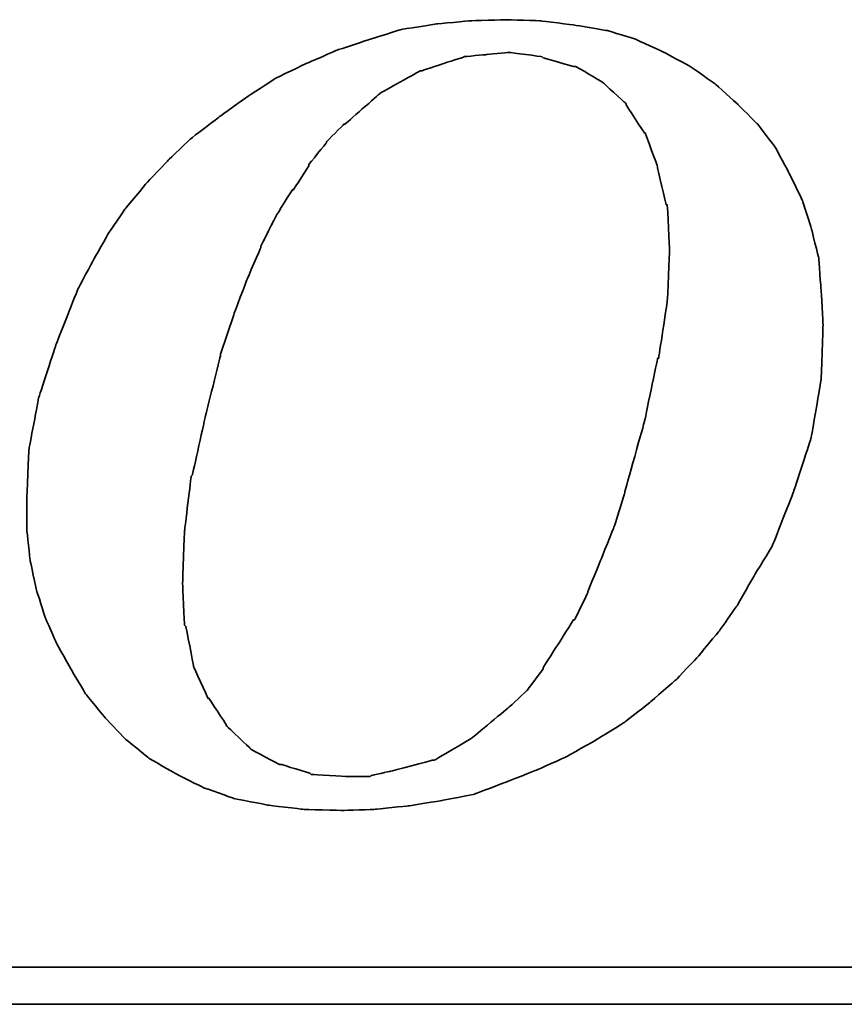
# Model space of a CAD drawing. Header units: millimetres. Extents: x 771 to 1030, y 218 to 303.
# Tile 47 of 54: x 978.32 to 981.68, y 240.22 to 244.24. Entities that reach past the tile are written whole.
import ezdxf

# ---------------------------------------------------------------- set-up
doc = ezdxf.new("R2010")
doc.units = ezdxf.units.MM
doc.header["$LTSCALE"] = 0.15
doc.layers.add('DIM', color=4, linetype='CONTINUOUS')
doc.layers.add('layer 1', color=7, linetype='CONTINUOUS')

# ---------------------------------------------------------------- blocks, each defined once
blk = doc.blocks.new('TBI MOTION logo(完整正式版)')
at = {"layer": 'layer 1', "color": 22, "lineweight": 35}
for points, knots in [([(35.79625, -6.98375), (35.79625, -6.98375), (36.23125, -7.43875), (36.23125, -7.43875), (36.23125, -7.43875), (36.23125, -7.43875), (36.75625, -7.87125), (36.75625, -7.87125), (36.75625, -7.87125), (36.75625, -7.87125), (37.33125, -8.20375), (37.33125, -8.20375), (37.33125, -8.20375), (37.33125, -8.20375), (37.95625, -8.51875), (37.95625, -8.51875), (37.95625, -8.51875), (37.95625, -8.51875), (38.62625, -8.75875), (38.62625, -8.75875), (38.62625, -8.75875), (38.62625, -8.75875), (39.37125, -8.90375), (39.37125, -8.90375), (39.37125, -8.90375), (39.37125, -8.90375), (40.14125, -8.99875), (40.14125, -8.99875), (40.14125, -8.99875), (40.14125, -8.99875), (41.02625, -9.02375), (41.02625, -9.02375), (41.02625, -9.02375), (41.02625, -9.02375), (41.74625, -8.99875), (41.74625, -8.99875), (41.74625, -8.99875), (41.74625, -8.99875), (42.46625, -8.92375), (42.46625, -8.92375), (42.46625, -8.92375), (42.46625, -8.92375), (43.21125, -8.80625), (43.21125, -8.80625), (43.21125, -8.80625), (43.21125, -8.80625), (43.93125, -8.66375), (43.93125, -8.66375), (43.93125, -8.66375), (43.93125, -8.66375), (44.62625, -8.39875), (44.62625, -8.39875), (44.62625, -8.39875), (44.62625, -8.39875), (45.29625, -8.13375), (45.29625, -8.13375), (45.29625, -8.13375), (45.29625, -8.13375), (45.94625, -7.84375), (45.94625, -7.84375), (45.94625, -7.84375), (45.94625, -7.84375), (46.61625, -7.46375), (46.61625, -7.46375), (46.61625, -7.46375), (46.61625, -7.46375), (47.24125, -7.07875), (47.24125, -7.07875), (47.24125, -7.07875), (47.24125, -7.07875), (47.81625, -6.62375), (47.81625, -6.62375), (47.81625, -6.62375), (47.81625, -6.62375), (48.36875, -6.14375), (48.36875, -6.14375), (48.36875, -6.14375), (48.36875, -6.14375), (48.84625, -5.64125), (48.84625, -5.64125), (48.84625, -5.64125), (48.84625, -5.64125), (49.32625, -5.06375), (49.32625, -5.06375), (49.32625, -5.06375), (49.32625, -5.06375), (49.71125, -4.51374), (49.71125, -4.51374), (49.71125, -4.51374), (49.71125, -4.51374), (50.09625, -3.83874), (50.09625, -3.83874), (50.09625, -3.83874), (50.09625, -3.83874), (50.48125, -3.21374), (50.48125, -3.21374), (50.48125, -3.21374), (50.48125, -3.21374), (50.96125, -1.99125), (50.96125, -1.99125), (50.96125, -1.99125), (50.96125, -1.99125), (51.34375, -0.81875), (51.34375, -0.81875), (51.34375, -0.81875), (51.34375, -0.81875), (51.56125, 0.45624), (51.56125, 0.45624), (51.56125, 0.45624), (51.56125, 0.45624), (51.60625, 1.67624), (51.60625, 1.67624), (51.60625, 1.67624), (51.60625, 1.67624), (51.56125, 2.44625), (51.56125, 2.44625), (51.56125, 2.44625), (51.56125, 2.44625), (51.51125, 3.14125), (51.51125, 3.14125), (51.51125, 3.14125), (51.51125, 3.14125), (51.34375, 3.81125), (51.34375, 3.81125), (51.34375, 3.81125), (51.34375, 3.81125), (51.15125, 4.41125), (51.15125, 4.41125), (51.15125, 4.41125), (51.15125, 4.41125), (50.86125, 5.01125), (50.86125, 5.01125), (50.86125, 5.01125), (50.86125, 5.01125), (50.55125, 5.58875), (50.55125, 5.58875), (50.55125, 5.58875), (50.55125, 5.58875), (50.16625, 6.09125), (50.16625, 6.09125), (50.16625, 6.09125), (50.16625, 6.09125), (49.71125, 6.54875), (49.71125, 6.54875), (49.71125, 6.54875), (49.71125, 6.54875), (49.23125, 6.98125), (49.23125, 6.98125), (49.23125, 6.98125), (49.23125, 6.98125), (48.67875, 7.36625), (48.67875, 7.36625), (48.67875, 7.36625), (48.67875, 7.36625), (48.10375, 7.67625), (48.10375, 7.67625), (48.10375, 7.67625), (48.10375, 7.67625), (47.48125, 7.96375), (47.48125, 7.96375), (47.48125, 7.96375), (47.48125, 7.96375), (46.85625, 8.15625), (46.85625, 8.15625), (46.85625, 8.15625), (46.85625, 8.15625), (46.13625, 8.27624), (46.13625, 8.27624), (46.13625, 8.27624), (46.13625, 8.27624), (45.39125, 8.37125), (45.39125, 8.37125), (45.39125, 8.37125), (45.39125, 8.37125), (44.62625, 8.39624), (44.62625, 8.39624), (44.62625, 8.39624), (44.62625, 8.39624), (43.83625, 8.37125), (43.83625, 8.37125), (43.83625, 8.37125), (43.83625, 8.37125), (43.09125, 8.30125), (43.09125, 8.30125), (43.09125, 8.30125), (43.09125, 8.30125), (42.32125, 8.18125), (42.32125, 8.18125), (42.32125, 8.18125), (42.32125, 8.18125), (41.62875, 7.96375), (41.62875, 7.96375), (41.62875, 7.96375), (41.62875, 7.96375), (40.90625, 7.72625), (40.90625, 7.72625), (40.90625, 7.72625), (40.90625, 7.72625), (40.23624, 7.43625), (40.23624, 7.43625), (40.23624, 7.43625), (40.23624, 7.43625), (39.54124, 7.10125), (39.54124, 7.10125), (39.54124, 7.10125), (39.54124, 7.10125), (38.91625, 6.69125), (38.91625, 6.69125), (38.91625, 6.69125), (38.91625, 6.69125), (38.31625, 6.26125), (38.31625, 6.26125), (38.31625, 6.26125), (38.31625, 6.26125), (37.69125, 5.78125), (37.69125, 5.78125), (37.69125, 5.78125), (37.69125, 5.78125), (37.18625, 5.30125), (37.18625, 5.30125), (37.18625, 5.30125), (37.18625, 5.30125), (36.70625, 4.79624), (36.70625, 4.79624), (36.70625, 4.79624), (36.70625, 4.79624), (36.23125, 4.22125), (36.23125, 4.22125), (36.23125, 4.22125), (36.23125, 4.22125), (35.87124, 3.69375), (35.87124, 3.69375), (35.87124, 3.69375), (35.87124, 3.69375), (35.53125, 3.09125), (35.53125, 3.09125), (35.53125, 3.09125), (35.53125, 3.09125), (35.19875, 2.47125), (35.19875, 2.47125), (35.19875, 2.47125), (35.19875, 2.47125), (34.71625, 1.24625), (34.71625, 1.24625), (34.71625, 1.24625), (34.71625, 1.24625), (34.33125, 0.06874), (34.33125, 0.06874), (34.33125, 0.06874), (34.33125, 0.06874), (34.11625, -1.07875), (34.11625, -1.07875), (34.11625, -1.07875), (34.11625, -1.07875), (34.07125, -2.15875), (34.07125, -2.15875), (34.07125, -2.15875), (34.07125, -2.15875), (34.07125, -2.85375), (34.07125, -2.85375), (34.07125, -2.85375), (34.07125, -2.85375), (34.14125, -3.50375), (34.14125, -3.50375), (34.14125, -3.50375), (34.14125, -3.50375), (34.28625, -4.17375), (34.28625, -4.17375), (34.28625, -4.17375), (34.28625, -4.17375), (34.47625, -4.77624), (34.47625, -4.77624), (34.47625, -4.77624), (34.47625, -4.77624), (34.71625, -5.32625), (34.71625, -5.32625), (34.71625, -5.32625), (34.71625, -5.32625), (35.05375, -5.92875), (35.05375, -5.92875), (35.05375, -5.92875), (35.05375, -5.92875), (35.36375, -6.45375), (35.36375, -6.45375), (35.36375, -6.45375), (35.36375, -6.45375), (35.79625, -6.98375), (35.79625, -6.98375)], [0, 0, 0, 0, 0.01388889, 0.01388889, 0.01388889, 0.0138889, 0.02777778, 0.02777778, 0.02777778, 0.02777779, 0.04166667, 0.04166667, 0.04166667, 0.04166668, 0.05555556, 0.05555556, 0.05555556, 0.05555557, 0.06944444, 0.06944444, 0.06944444, 0.06944445, 0.08333333, 0.08333333, 0.08333333, 0.08333334, 0.09722222, 0.09722222, 0.09722222, 0.09722223, 0.11111111, 0.11111111, 0.11111111, 0.11111112, 0.125, 0.125, 0.125, 0.12500001, 0.13888889, 0.13888889, 0.13888889, 0.1388889, 0.15277778, 0.15277778, 0.15277778, 0.15277779, 0.16666667, 0.16666667, 0.16666667, 0.16666668, 0.18055556, 0.18055556, 0.18055556, 0.18055557, 0.19444444, 0.19444444, 0.19444444, 0.19444445, 0.20833333, 0.20833333, 0.20833333, 0.20833334, 0.22222222, 0.22222222, 0.22222222, 0.22222223, 0.23611111, 0.23611111, 0.23611111, 0.23611112, 0.25, 0.25, 0.25, 0.25000001, 0.26388889, 0.26388889, 0.26388889, 0.2638889, 0.27777778, 0.27777778, 0.27777778, 0.27777779, 0.29166667, 0.29166667, 0.29166667, 0.29166668, 0.30555556, 0.30555556, 0.30555556, 0.30555557, 0.31944444, 0.31944444, 0.31944444, 0.31944445, 0.33333333, 0.33333333, 0.33333333, 0.33333334, 0.34722222, 0.34722222, 0.34722222, 0.34722223, 0.36111111, 0.36111111, 0.36111111, 0.36111112, 0.375, 0.375, 0.375, 0.37500001, 0.38888889, 0.38888889, 0.38888889, 0.3888889, 0.40277778, 0.40277778, 0.40277778, 0.40277779, 0.41666667, 0.41666667, 0.41666667, 0.41666668, 0.43055556, 0.43055556, 0.43055556, 0.43055557, 0.44444444, 0.44444444, 0.44444444, 0.44444445, 0.45833333, 0.45833333, 0.45833333, 0.45833334, 0.47222222, 0.47222222, 0.47222222, 0.47222223, 0.48611111, 0.48611111, 0.48611111, 0.48611112, 0.5, 0.5, 0.5, 0.50000001, 0.51388889, 0.51388889, 0.51388889, 0.5138889, 0.52777778, 0.52777778, 0.52777778, 0.52777779, 0.54166667, 0.54166667, 0.54166667, 0.54166668, 0.55555556, 0.55555556, 0.55555556, 0.55555557, 0.56944444, 0.56944444, 0.56944444, 0.56944445, 0.58333333, 0.58333333, 0.58333333, 0.58333334, 0.59722222, 0.59722222, 0.59722222, 0.59722223, 0.61111111, 0.61111111, 0.61111111, 0.61111112, 0.625, 0.625, 0.625, 0.62500001, 0.63888889, 0.63888889, 0.63888889, 0.6388889, 0.65277778, 0.65277778, 0.65277778, 0.65277779, 0.66666667, 0.66666667, 0.66666667, 0.66666668, 0.68055556, 0.68055556, 0.68055556, 0.68055557, 0.69444444, 0.69444444, 0.69444444, 0.69444445, 0.70833333, 0.70833333, 0.70833333, 0.70833334, 0.72222222, 0.72222222, 0.72222222, 0.72222223, 0.73611111, 0.73611111, 0.73611111, 0.73611112, 0.75, 0.75, 0.75, 0.75000001, 0.76388889, 0.76388889, 0.76388889, 0.7638889, 0.77777778, 0.77777778, 0.77777778, 0.77777779, 0.79166667, 0.79166667, 0.79166667, 0.79166668, 0.80555556, 0.80555556, 0.80555556, 0.80555557, 0.81944444, 0.81944444, 0.81944444, 0.81944445, 0.83333333, 0.83333333, 0.83333333, 0.83333334, 0.84722222, 0.84722222, 0.84722222, 0.84722223, 0.86111111, 0.86111111, 0.86111111, 0.86111112, 0.875, 0.875, 0.875, 0.87500001, 0.88888889, 0.88888889, 0.88888889, 0.8888889, 0.90277778, 0.90277778, 0.90277778, 0.90277779, 0.91666667, 0.91666667, 0.91666667, 0.91666668, 0.93055556, 0.93055556, 0.93055556, 0.93055557, 0.94444444, 0.94444444, 0.94444444, 0.94444445, 0.95833333, 0.95833333, 0.95833333, 0.95833334, 0.97222222, 0.97222222, 0.97222222, 0.97222223, 0.98611111, 0.98611111, 0.98611111, 0.98611112, 1, 1, 1, 1]), ([(38.33875, 1.03124), (38.33875, 1.03124), (38.62625, 1.89625), (38.62625, 1.89625), (38.62625, 1.89625), (38.62625, 1.89625), (38.91625, 2.66375), (38.91625, 2.66375), (38.91625, 2.66375), (38.91625, 2.66375), (39.22625, 3.38125), (39.22625, 3.38125), (39.22625, 3.38125), (39.22625, 3.38125), (39.22625, 3.40624), (39.22625, 3.40624), (39.22625, 3.40624), (39.22625, 3.40624), (39.56124, 4.07624), (39.56124, 4.07624), (39.56124, 4.07624), (39.56124, 4.07624), (39.92125, 4.65125), (39.92125, 4.65125), (39.92125, 4.65125), (39.92125, 4.65125), (39.94625, 4.65125), (39.94625, 4.65125), (39.94625, 4.65125), (39.94625, 4.65125), (40.28125, 5.17875), (40.28125, 5.17875), (40.28125, 5.17875), (40.28125, 5.17875), (40.28125, 5.20375), (40.28125, 5.20375), (40.28125, 5.20375), (40.28125, 5.20375), (40.66875, 5.68625), (40.66875, 5.68625), (40.66875, 5.68625), (40.66875, 5.68625), (40.66875, 5.70625), (40.66875, 5.70625), (40.66875, 5.70625), (40.66875, 5.70625), (41.05124, 6.09125), (41.05124, 6.09125), (41.05124, 6.09125), (41.05124, 6.09125), (41.07625, 6.09125), (41.07625, 6.09125), (41.07625, 6.09125), (41.07625, 6.09125), (41.84125, 6.76625), (41.84125, 6.76625), (41.84125, 6.76625), (41.84125, 6.76625), (41.86625, 6.78625), (41.86625, 6.78625), (41.86625, 6.78625), (41.86625, 6.78625), (42.73125, 7.26624), (42.73125, 7.26624), (42.73125, 7.26624), (42.73125, 7.26624), (42.75625, 7.26624), (42.75625, 7.26624), (42.75625, 7.26624), (42.75625, 7.26624), (43.18625, 7.41125), (43.18625, 7.41125), (43.18625, 7.41125), (43.18625, 7.41125), (43.64125, 7.55625), (43.64125, 7.55625), (43.64125, 7.55625), (43.64125, 7.55625), (43.66625, 7.55625), (43.66625, 7.55625), (43.66625, 7.55625), (43.66625, 7.55625), (43.69125, 7.58124), (43.69125, 7.58124), (43.69125, 7.58124), (43.69125, 7.58124), (44.19125, 7.62625), (44.19125, 7.62625), (44.19125, 7.62625), (44.19125, 7.62625), (44.67125, 7.67625), (44.67125, 7.67625), (44.67125, 7.67625), (44.67125, 7.67625), (44.69625, 7.67625), (44.69625, 7.67625), (44.69625, 7.67625), (44.69625, 7.67625), (45.41875, 7.58124), (45.41875, 7.58124), (45.41875, 7.58124), (45.41875, 7.58124), (45.44125, 7.55625), (45.44125, 7.55625), (45.44125, 7.55625), (45.44125, 7.55625), (46.11125, 7.36625), (46.11125, 7.36625), (46.11125, 7.36625), (46.11125, 7.36625), (46.13625, 7.36625), (46.13625, 7.36625), (46.13625, 7.36625), (46.13625, 7.36625), (46.15875, 7.36625), (46.15875, 7.36625), (46.15875, 7.36625), (46.15875, 7.36625), (46.73625, 7.02624), (46.73625, 7.02624), (46.73625, 7.02624), (46.73625, 7.02624), (46.76125, 7.00624), (46.76125, 7.00624), (46.76125, 7.00624), (46.76125, 7.00624), (47.24125, 6.57124), (47.24125, 6.57124), (47.24125, 6.57124), (47.24125, 6.57124), (47.26625, 6.54875), (47.26625, 6.54875), (47.26625, 6.54875), (47.26625, 6.54875), (47.26625, 6.52375), (47.26625, 6.52375), (47.26625, 6.52375), (47.26625, 6.52375), (47.67375, 5.89875), (47.67375, 5.89875), (47.67375, 5.89875), (47.67375, 5.89875), (47.69625, 5.89875), (47.69625, 5.89875), (47.69625, 5.89875), (47.69625, 5.89875), (47.69625, 5.87625), (47.69625, 5.87625), (47.69625, 5.87625), (47.69625, 5.87625), (47.96125, 5.15625), (47.96125, 5.15625), (47.96125, 5.15625), (47.96125, 5.15625), (47.96125, 5.13125), (47.96125, 5.13125), (47.96125, 5.13125), (47.96125, 5.13125), (48.15125, 4.31875), (48.15125, 4.31875), (48.15125, 4.31875), (48.15125, 4.31875), (48.17625, 4.31875), (48.17625, 4.31875), (48.17625, 4.31875), (48.17625, 4.31875), (48.17625, 4.29125), (48.17625, 4.29125), (48.17625, 4.29125), (48.17625, 4.29125), (48.22625, 3.33125), (48.22625, 3.33125), (48.22625, 3.33125), (48.22625, 3.33125), (48.22625, 3.30875), (48.22625, 3.30875), (48.22625, 3.30875), (48.22625, 3.30875), (48.17625, 2.20624), (48.17625, 2.20624), (48.17625, 2.20624), (48.17625, 2.20624), (48.17625, 2.18124), (48.17625, 2.18124), (48.17625, 2.18124), (48.17625, 2.18124), (47.98375, 0.93624), (47.98375, 0.93624), (47.98375, 0.93624), (47.98375, 0.93624), (47.96125, 0.93624), (47.96125, 0.93624), (47.96125, 0.93624), (47.96125, 0.93624), (47.67375, -0.45874), (47.67375, -0.45874), (47.67375, -0.45874), (47.67375, -0.45874), (47.24125, -1.99125), (47.24125, -1.99125), (47.24125, -1.99125), (47.24125, -1.99125), (47.24125, -2.01874), (47.24125, -2.01874), (47.24125, -2.01874), (47.24125, -2.01874), (47.00125, -2.78375), (47.00125, -2.78375), (47.00125, -2.78375), (47.00125, -2.78375), (46.71125, -3.50375), (46.71125, -3.50375), (46.71125, -3.50375), (46.71125, -3.50375), (46.42625, -4.19875), (46.42625, -4.19875), (46.42625, -4.19875), (46.42625, -4.19875), (46.42625, -4.22375), (46.42625, -4.22375), (46.42625, -4.22375), (46.42625, -4.22375), (46.13625, -4.82374), (46.13625, -4.82374), (46.13625, -4.82374), (46.13625, -4.82374), (46.11125, -4.82374), (46.11125, -4.82374), (46.11125, -4.82374), (46.11125, -4.82374), (45.77625, -5.35125), (45.77625, -5.35125), (45.77625, -5.35125), (45.77625, -5.35125), (45.44125, -5.87875), (45.44125, -5.87875), (45.44125, -5.87875), (45.44125, -5.87875), (45.44125, -5.90375), (45.44125, -5.90375), (45.44125, -5.90375), (45.44125, -5.90375), (45.10625, -6.35875), (45.10625, -6.35875), (45.10625, -6.35875), (45.10625, -6.35875), (45.08125, -6.38375), (45.08125, -6.38375), (45.08125, -6.38375), (45.08125, -6.38375), (44.69625, -6.74375), (44.69625, -6.74375), (44.69625, -6.74375), (44.69625, -6.74375), (43.88375, -7.41625), (43.88375, -7.41625), (43.88375, -7.41625), (43.88375, -7.41625), (43.85625, -7.43875), (43.85625, -7.43875), (43.85625, -7.43875), (43.85625, -7.43875), (43.04125, -7.91875), (43.04125, -7.91875), (43.04125, -7.91875), (43.04125, -7.91875), (43.01625, -7.91875), (43.01625, -7.91875), (43.01625, -7.91875), (43.01625, -7.91875), (42.99625, -7.91875), (42.99625, -7.91875), (42.99625, -7.91875), (42.99625, -7.91875), (42.08125, -8.15875), (42.08125, -8.15875), (42.08125, -8.15875), (42.08125, -8.15875), (41.65125, -8.25625), (41.65125, -8.25625), (41.65125, -8.25625), (41.65125, -8.25625), (41.62875, -8.27875), (41.62875, -8.27875), (41.62875, -8.27875), (41.62875, -8.27875), (41.60125, -8.27875), (41.60125, -8.27875), (41.60125, -8.27875), (41.60125, -8.27875), (41.12125, -8.27875), (41.12125, -8.27875), (41.12125, -8.27875), (41.12125, -8.27875), (40.35624, -8.23125), (40.35624, -8.23125), (40.35624, -8.23125), (40.35624, -8.23125), (40.33125, -8.23125), (40.33125, -8.23125), (40.33125, -8.23125), (40.33125, -8.23125), (40.30625, -8.20375), (40.30625, -8.20375), (40.30625, -8.20375), (40.30625, -8.20375), (39.68375, -8.01375), (39.68375, -8.01375), (39.68375, -8.01375), (39.68375, -8.01375), (39.66124, -8.01375), (39.66124, -8.01375), (39.66124, -8.01375), (39.66124, -8.01375), (39.63625, -8.01375), (39.63625, -8.01375), (39.63625, -8.01375), (39.63625, -8.01375), (39.01125, -7.67875), (39.01125, -7.67875), (39.01125, -7.67875), (39.01125, -7.67875), (38.98875, -7.65375), (38.98875, -7.65375), (38.98875, -7.65375), (38.98875, -7.65375), (38.48625, -7.17375), (38.48625, -7.17375), (38.48625, -7.17375), (38.48625, -7.17375), (38.45875, -7.14875), (38.45875, -7.14875), (38.45875, -7.14875), (38.45875, -7.14875), (38.45875, -7.12875), (38.45875, -7.12875), (38.45875, -7.12875), (38.45875, -7.12875), (38.07625, -6.54875), (38.07625, -6.54875), (38.07625, -6.54875), (38.07625, -6.54875), (38.05125, -6.54875), (38.05125, -6.54875), (38.05125, -6.54875), (38.05125, -6.54875), (38.05125, -6.52875), (38.05125, -6.52875), (38.05125, -6.52875), (38.05125, -6.52875), (37.74125, -5.85375), (37.74125, -5.85375), (37.74125, -5.85375), (37.74125, -5.85375), (37.74125, -5.82875), (37.74125, -5.82875), (37.74125, -5.82875), (37.74125, -5.82875), (37.57375, -4.96875), (37.57375, -4.96875), (37.57375, -4.96875), (37.57375, -4.96875), (37.54625, -4.94375), (37.54625, -4.94375), (37.54625, -4.94375), (37.54625, -4.94375), (37.50125, -4.03375), (37.50125, -4.03375), (37.50125, -4.03375), (37.50125, -4.03375), (37.50125, -4.00875), (37.50125, -4.00875), (37.50125, -4.00875), (37.50125, -4.00875), (37.54625, -2.85375), (37.54625, -2.85375), (37.54625, -2.85375), (37.54625, -2.85375), (37.69125, -1.65875), (37.69125, -1.65875), (37.69125, -1.65875), (37.69125, -1.65875), (37.71624, -1.63375), (37.71624, -1.63375), (37.71624, -1.63375), (37.71624, -1.63375), (38.00375, -0.33875), (38.00375, -0.33875), (38.00375, -0.33875), (38.00375, -0.33875), (38.33875, 1.00624), (38.33875, 1.00624), (38.33875, 1.00624), (38.33875, 1.00624), (38.33875, 1.03124), (38.33875, 1.03124)], [0, 0, 0, 0, 0.01010101, 0.01010101, 0.01010101, 0.01010102, 0.02020202, 0.02020202, 0.02020202, 0.02020203, 0.03030303, 0.03030303, 0.03030303, 0.03030304, 0.04040404, 0.04040404, 0.04040404, 0.04040405, 0.05050505, 0.05050505, 0.05050505, 0.05050506, 0.06060606, 0.06060606, 0.06060606, 0.06060607, 0.07070707, 0.07070707, 0.07070707, 0.07070708, 0.08080808, 0.08080808, 0.08080808, 0.08080809, 0.09090909, 0.09090909, 0.09090909, 0.0909091, 0.1010101, 0.1010101, 0.1010101, 0.10101011, 0.11111111, 0.11111111, 0.11111111, 0.11111112, 0.12121212, 0.12121212, 0.12121212, 0.12121213, 0.13131313, 0.13131313, 0.13131313, 0.13131314, 0.14141414, 0.14141414, 0.14141414, 0.14141415, 0.15151515, 0.15151515, 0.15151515, 0.15151516, 0.16161616, 0.16161616, 0.16161616, 0.16161617, 0.17171717, 0.17171717, 0.17171717, 0.17171718, 0.18181818, 0.18181818, 0.18181818, 0.18181819, 0.19191919, 0.19191919, 0.19191919, 0.1919192, 0.2020202, 0.2020202, 0.2020202, 0.20202021, 0.21212121, 0.21212121, 0.21212121, 0.21212122, 0.22222222, 0.22222222, 0.22222222, 0.22222223, 0.23232323, 0.23232323, 0.23232323, 0.23232324, 0.24242424, 0.24242424, 0.24242424, 0.24242425, 0.25252525, 0.25252525, 0.25252525, 0.25252526, 0.26262626, 0.26262626, 0.26262626, 0.26262627, 0.27272727, 0.27272727, 0.27272727, 0.27272728, 0.28282828, 0.28282828, 0.28282828, 0.28282829, 0.29292929, 0.29292929, 0.29292929, 0.2929293, 0.3030303, 0.3030303, 0.3030303, 0.30303031, 0.31313131, 0.31313131, 0.31313131, 0.31313132, 0.32323232, 0.32323232, 0.32323232, 0.32323233, 0.33333333, 0.33333333, 0.33333333, 0.33333334, 0.34343434, 0.34343434, 0.34343434, 0.34343435, 0.35353535, 0.35353535, 0.35353535, 0.35353536, 0.36363636, 0.36363636, 0.36363636, 0.36363637, 0.37373737, 0.37373737, 0.37373737, 0.37373738, 0.38383838, 0.38383838, 0.38383838, 0.38383839, 0.39393939, 0.39393939, 0.39393939, 0.3939394, 0.4040404, 0.4040404, 0.4040404, 0.40404041, 0.41414141, 0.41414141, 0.41414141, 0.41414142, 0.42424242, 0.42424242, 0.42424242, 0.42424243, 0.43434343, 0.43434343, 0.43434343, 0.43434344, 0.44444444, 0.44444444, 0.44444444, 0.44444445, 0.45454545, 0.45454545, 0.45454545, 0.45454546, 0.46464646, 0.46464646, 0.46464646, 0.46464647, 0.47474747, 0.47474747, 0.47474747, 0.47474748, 0.48484848, 0.48484848, 0.48484848, 0.48484849, 0.49494949, 0.49494949, 0.49494949, 0.4949495, 0.50505051, 0.50505051, 0.50505051, 0.50505052, 0.51515152, 0.51515152, 0.51515152, 0.51515153, 0.52525253, 0.52525253, 0.52525253, 0.52525254, 0.53535354, 0.53535354, 0.53535354, 0.53535355, 0.54545455, 0.54545455, 0.54545455, 0.54545456, 0.55555556, 0.55555556, 0.55555556, 0.55555557, 0.56565657, 0.56565657, 0.56565657, 0.56565658, 0.57575758, 0.57575758, 0.57575758, 0.57575759, 0.58585859, 0.58585859, 0.58585859, 0.5858586, 0.5959596, 0.5959596, 0.5959596, 0.59595961, 0.60606061, 0.60606061, 0.60606061, 0.60606062, 0.61616162, 0.61616162, 0.61616162, 0.61616163, 0.62626263, 0.62626263, 0.62626263, 0.62626264, 0.63636364, 0.63636364, 0.63636364, 0.63636365, 0.64646465, 0.64646465, 0.64646465, 0.64646466, 0.65656566, 0.65656566, 0.65656566, 0.65656567, 0.66666667, 0.66666667, 0.66666667, 0.66666668, 0.67676768, 0.67676768, 0.67676768, 0.67676769, 0.68686869, 0.68686869, 0.68686869, 0.6868687, 0.6969697, 0.6969697, 0.6969697, 0.69696971, 0.70707071, 0.70707071, 0.70707071, 0.70707072, 0.71717172, 0.71717172, 0.71717172, 0.71717173, 0.72727273, 0.72727273, 0.72727273, 0.72727274, 0.73737374, 0.73737374, 0.73737374, 0.73737375, 0.74747475, 0.74747475, 0.74747475, 0.74747476, 0.75757576, 0.75757576, 0.75757576, 0.75757577, 0.76767677, 0.76767677, 0.76767677, 0.76767678, 0.77777778, 0.77777778, 0.77777778, 0.77777779, 0.78787879, 0.78787879, 0.78787879, 0.7878788, 0.7979798, 0.7979798, 0.7979798, 0.79797981, 0.80808081, 0.80808081, 0.80808081, 0.80808082, 0.81818182, 0.81818182, 0.81818182, 0.81818183, 0.82828283, 0.82828283, 0.82828283, 0.82828284, 0.83838384, 0.83838384, 0.83838384, 0.83838385, 0.84848485, 0.84848485, 0.84848485, 0.84848486, 0.85858586, 0.85858586, 0.85858586, 0.85858587, 0.86868687, 0.86868687, 0.86868687, 0.86868688, 0.87878788, 0.87878788, 0.87878788, 0.87878789, 0.88888889, 0.88888889, 0.88888889, 0.8888889, 0.8989899, 0.8989899, 0.8989899, 0.89898991, 0.90909091, 0.90909091, 0.90909091, 0.90909092, 0.91919192, 0.91919192, 0.91919192, 0.91919193, 0.92929293, 0.92929293, 0.92929293, 0.92929294, 0.93939394, 0.93939394, 0.93939394, 0.93939395, 0.94949495, 0.94949495, 0.94949495, 0.94949496, 0.95959596, 0.95959596, 0.95959596, 0.95959597, 0.96969697, 0.96969697, 0.96969697, 0.96969698, 0.97979798, 0.97979798, 0.97979798, 0.97979799, 0.98989899, 0.98989899, 0.98989899, 0.989899, 1, 1, 1, 1]), ([(75.90875, -9.47875), (75.90875, -9.47875), (75.90875, -12.28625), (75.90875, -12.28625), (75.90875, -12.28625), (75.90875, -12.28625), (75.90875, -12.47875), (75.90875, -12.47875), (75.90875, -12.47875), (75.90875, -12.47875), (75.71625, -12.47875), (75.71625, -12.47875), (75.71625, -12.47875), (75.71625, -12.47875), (-88.32875, -12.47875), (-88.32875, -12.47875), (-88.32875, -12.47875), (-88.32875, -12.47875), (-88.32875, -13.29375), (-88.32875, -13.29375), (-88.32875, -13.29375), (-88.32875, -13.29375), (82.89125, -13.29375), (82.89125, -13.29375), (82.89125, -13.29375), (82.89125, -13.29375), (75.90875, -9.47875), (75.90875, -9.47875)], [0, 0, 0, 0, 0.14285714, 0.14285714, 0.14285714, 0.14285715, 0.28571429, 0.28571429, 0.28571429, 0.2857143, 0.42857143, 0.42857143, 0.42857143, 0.42857144, 0.57142857, 0.57142857, 0.57142857, 0.57142858, 0.71428571, 0.71428571, 0.71428571, 0.71428572, 0.85714286, 0.85714286, 0.85714286, 0.85714287, 1, 1, 1, 1])]:
    blk.add_open_spline(points, degree=3, knots=knots, dxfattribs=at)

msp = doc.modelspace()

# ---------------------------------------------------------------- block references
at = {"layer": 'DIM', "color": 0, "xscale": 0.1852549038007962, "yscale": 0.1852549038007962, "zscale": 0.1852549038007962}
msp.add_blockref('TBI MOTION logo(完整正式版)', (972.0368, 242.6807), dxfattribs=at)

doc.saveas('drawing.dxf')
